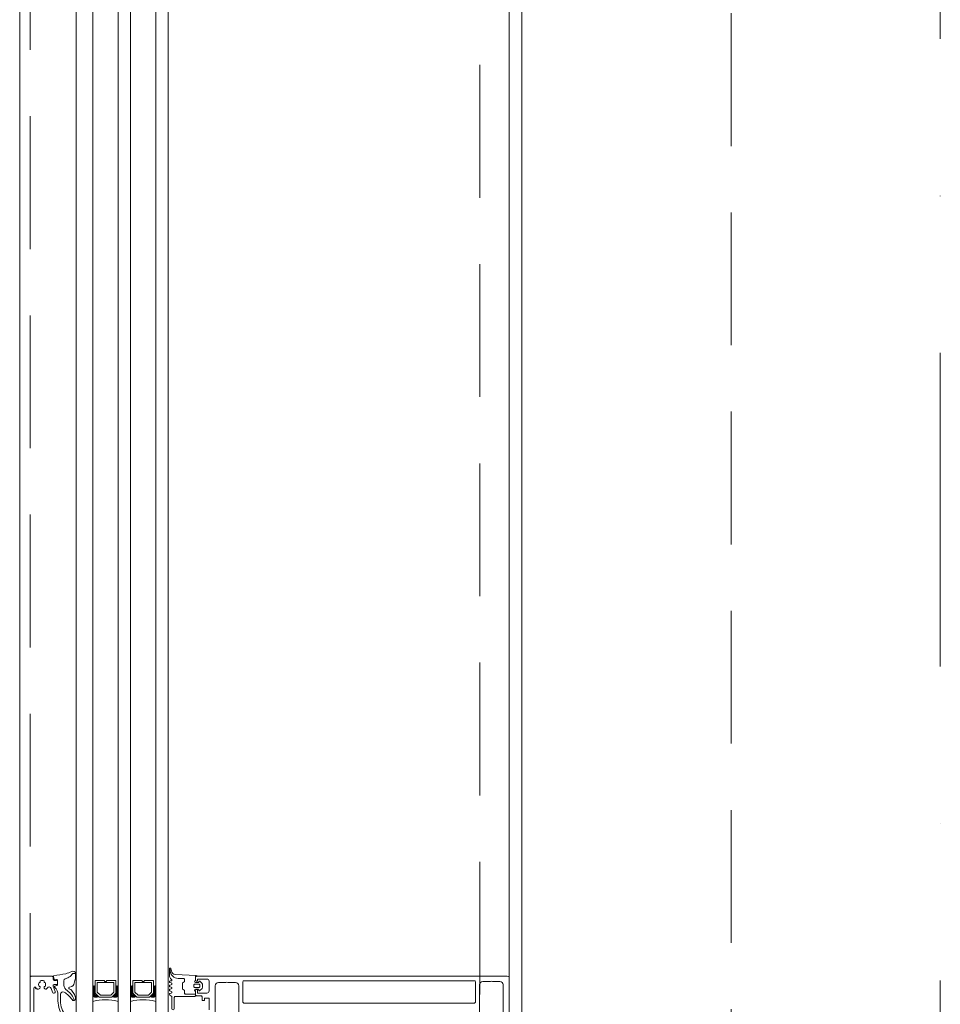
# Model space of a CAD drawing. Header units: millimetres. Extents: x 213386 to 459888, y 74252 to 208052.
# Tile 103 of 256: x 373037 to 373477, y 162376 to 162847. Entities that reach past the tile are written whole.
import ezdxf

# ---------------------------------------------------------------- set-up
doc = ezdxf.new("R2010")
doc.units = ezdxf.units.MM
doc.linetypes.add('CK_Čerchovaná 50', pattern=[6, 3, -1.5, 0, -1.5])
doc.linetypes.add('ČÁRKOVANÁ', pattern=[19.05, 12.7, -6.35])
doc.layers.add('FASÁDA DETAILNÍ', color=255, linetype='Continuous', lineweight=0)
doc.layers.add('TENKA', color=255, linetype='Continuous', lineweight=0)

# ---------------------------------------------------------------- blocks, each defined once
blk = doc.blocks.new('284336')
for points in [[(-0.7, -9.6), (-10, -9.6, 0.414511), (-10.51, -10.11), (-10.51, -15.51, -1), (-11.69, -15.51), (-11.69, -9.6), (-12.69, -8.95, -0.668884), (-12.6, -8.23), (-11.99, -8.01, 0.766384), (-11.99, -7.21), (-12.6, -6.99, -0.76831), (-12.6, -6.23), (-11.99, -6.01, 0.766384), (-11.99, -5.21), (-12.6, -4.99, -0.76831), (-12.6, -4.23), (-11.99, -4.01, 0.766384), (-11.99, -3.21), (-12.6, -2.99, -0.877523), (-12.5, -2.22), (-12.1, -2.22, 0.698129), (-11.83, -1.5, -0.220231), (-12.89, 0.78), (-12.89, 3.45, -0.157143), (-12.82, 3.68), (-12.69, 3.42, -0.067482), (-12.48, 2.53, 0.393136), (-8.66, -1.02), (-6.1, -1.02, -0.414214), (-5.61, -1.51), (-5.61, -2.22, -0.267949), (-5.85, -2.65), (-6.35, -2.93, 0.267949), (-6.61, -3.38), (-6.61, -5.84, 0.267949), (-6.35, -6.29), (-5.85, -6.57, -0.267949), (-5.61, -7), (-5.61, -8.11, 0.414215), (-5.1, -8.62), (-0.41, -8.62), (-0.41, -9.31, -0.414212), (-0.7, -9.6)], [(-0.41, 0), (-0.41, -2, 0.990243), (-0.4, -3.02), (0.9, -3.02, 0.414214), (1.21, -2.71), (1.21, -2.61, -0.668123), (1.71, -2.4), (2.75, -3.45, -0.199004), (2.89, -3.79), (2.89, -5.43, -0.199038), (2.75, -5.77), (1.71, -6.82, -0.668191), (1.21, -6.61), (1.21, -6.51, 0.414214), (0.9, -6.2), (-0.4, -6.2, 0.990269), (-0.41, -7.22), (-0.41, -8.6), (-5.1, -8.6, -0.414215), (-5.59, -8.11), (-5.59, -7, 0.267949), (-5.84, -6.56), (-6.34, -6.27, -0.267949), (-6.59, -5.84), (-6.59, -3.38, -0.267949), (-6.34, -2.95), (-5.84, -2.66, 0.267949), (-5.59, -2.22), (-5.59, -1.51, 0.414214), (-6.1, -1), (-8.66, -1, -0.393156), (-12.46, 2.53, 0.067572), (-12.67, 3.43), (-12.8, 3.7, -0.637545), (-12.12, 3.53), (-11.92, 2.53, 0.344315), (-10.06, 0.91), (0, 0.38, -0.406913), (0.39, 0), (-0.41, 0)], [(1.7, -4.31, 0.414235), (1.2, -3.81), (-0.7, -3.81, 0.414214), (-1.2, -4.31), (-1.2, -4.91, 0.414214), (-0.7, -5.41), (1.2, -5.41, 0.414235), (1.7, -4.91), (1.7, -4.31)]]:
    blk.add_lwpolyline(points, format="xyb", close=True)
blk = doc.blocks.new('433270')
blk.add_lwpolyline([(1, 0, 0.414364), (0, -1), (0, -1.4, 0.255924), (0.23, -1.83, -0.547723), (0.23, -3.17, 0.255924), (0, -3.6), (0, -14.6, 0.414214), (0.3, -14.9), (1.2, -14.9, 0.414214), (1.7, -14.4), (1.7, -10.3, -0.414214), (2, -10), (6, -10, 0.414248), (7, -9), (7, -7.7, 0.414179), (6.5, -7.2), (5.7, -7.2, 0.414232), (5.4, -7.5), (5.4, -8.2, -0.414198), (5.1, -8.5), (2.8, -8.5, -0.414204), (1.8, -7.5), (1.8, -4.49, -0.147432), (1.97, -3.94, 0.147461), (2.4, -2.5), (2.4, -2.3, -0.414214), (2.9, -1.8), (21.87, -1.8, -0.668178), (22.22, -2.65), (22.16, -2.72, 1), (21.59, -3.29), (21.52, -3.35, 0.198912), (21.38, -3.71), (21.38, -4.05, 0.414214), (22.08, -4.75), (22.38, -4.75, 0.576988), (22.64, -4.3, -0.311246), (24.56, -4.3, 0.576988), (24.82, -4.75), (25.3, -4.75, -0.260065), (25.3, -6.65), (24.82, -6.65, 0.576988), (24.56, -7.1, -0.311246), (22.64, -7.1, 0.576988), (22.38, -6.65), (22.08, -6.65, 0.414214), (21.38, -7.35), (21.38, -7.61, 0.267949), (21.63, -8.04), (21.89, -8.2, -0.637047), (21.73, -10), (19.83, -10.7, 0.315299), (19.5, -11.17), (19.5, -11.49, 0.520567), (20.17, -11.96), (22.83, -10.99, -0.520567), (23.5, -11.46), (23.5, -12.5, 0.414062), (24, -13), (25, -13, 0.414186), (25.5, -12.5), (25.5, -11.5, -0.414182), (26, -11), (27, -11, 0.414214), (27.5, -10.5), (27.5, -0.5, 0.414214), (27, 0), (1, 0)], format="xyb", close=True)
blk = doc.blocks.new('284325')
for points in [[(0.84, -5.23, -0.560316), (0.94, -4.73), (1.94, -4.36, 0.3153), (2.14, -4.08), (2.14, -1.89, 0.451558), (1.8, -1.59), (0.9, -1.7, -0.399586), (0.57, -1.46), (0.3, -0.07, -0.415977), (0.53, 0.29, 0.024107), (6.15, 1.24, 0.076636), (8.99, 2.34, -0.577615), (10.79, 1.3), (10.02, 1.37, 0.283171), (9.08, 0.9, -0.168429), (7.07, -0.74), (5.9, -1.16, 0.315302), (5.24, -2.1), (5.24, -4.21, 0.269719), (6.76, -6.82, -0.194797), (10.18, -11.53, -0.342663), (9.17, -11.17, 0.119207), (5.43, -7.59, 0.578571), (3.63, -8.62), (3.63, -11.77, 0.176415), (6.16, -18.72, -1), (5.24, -19.49, -0.176415), (2.43, -11.77), (2.43, -8.89, 0.208286), (0.84, -5.23)], [(8.95, -6.65), (10.32, -8.78, -0.134555), (10.79, -10.63, -0.339795), (10.19, -11.53, 0.194788), (6.76, -6.81, -0.269736), (5.25, -4.21), (5.25, -2.1, -0.315302), (5.9, -1.17), (7.07, -0.74, 0.168429), (9.09, 0.89, -0.283167), (10.01, 1.36), (10.79, 1.29), (10.79, -0.74, -0.070852), (10.71, -1.3), (9.95, -3.93, -0.241839), (9.08, -4.83), (7.93, -5.22, 0.836024), (8.08, -6.19), (8.11, -6.19, -0.255349), (8.95, -6.65)]]:
    blk.add_lwpolyline(points, format="xyb", close=True)

msp = doc.modelspace()

# ---------------------------------------------------------------- linework, layer by layer
at = {"layer": 'FASÁDA DETAILNÍ'}
for p, q in [((373036.638, 145492.154), (373036.638, 169172.154)), ((373063.638, 145492.154), (373063.638, 169172.154)), ((373063.638, 155177.655), (373063.638, 169172.154)), ((373071.638, 169172.154), (373071.638, 145492.154)), ((373071.638, 169172.154), (373071.638, 155177.655)), ((373083.638, 145492.154), (373083.638, 169172.154)), ((373083.638, 155177.655), (373083.638, 169172.154)), ((373089.638, 169172.154), (373089.638, 145492.154)), ((373089.638, 169172.154), (373089.638, 155177.655)), ((373101.638, 145492.154), (373101.638, 169172.154)), ((373101.638, 155177.655), (373101.638, 169172.154)), ((373107.638, 169172.154), (373107.638, 145492.154)), ((373107.638, 169172.154), (373107.638, 155177.655)), ((373276.638, 145732.154), (373276.638, 168932.154)), ((373063.638, 162377.655), (373063.638, 164286.654)), ((373071.638, 164286.654), (373071.638, 162377.655)), ((373083.638, 162377.655), (373083.638, 164286.654)), ((373089.638, 164286.654), (373089.638, 162377.655)), ((373101.638, 162377.655), (373101.638, 164286.654)), ((373107.638, 164286.654), (373107.638, 162377.655)), ((373270.638, 164288.404), (373270.638, 162388.654))]:
    msp.add_line(p, q, dxfattribs=at)
at = {"layer": 'FASÁDA DETAILNÍ', "linetype": 'ČÁRKOVANÁ', "ltscale": 5}
for p, q in [((373041.638, 145497.154), (373041.638, 169167.154)), ((373256.638, 145712.154), (373256.638, 168952.154)), ((373376.638, 145832.154), (373376.638, 168832.154))]:
    msp.add_line(p, q, dxfattribs=at)
at = {"layer": 'FASÁDA DETAILNÍ'}
for points in [[(373082.638, 162387.655), (373082.638, 162381.655), (373080.638, 162379.655), (373074.638, 162379.655), (373072.638, 162381.655), (373072.638, 162387.655), (373077.138, 162387.655), (373077.138, 162387.155), (373078.138, 162387.155), (373078.138, 162387.655)], [(373100.638, 162387.655), (373100.638, 162381.655), (373098.638, 162379.655), (373092.638, 162379.655), (373090.638, 162381.655), (373090.638, 162387.655), (373095.138, 162387.655), (373095.138, 162387.155), (373096.138, 162387.155), (373096.138, 162387.655)], [(373073.638, 162386.655), (373081.638, 162386.655), (373081.638, 162382.069), (373080.224, 162380.655), (373075.191, 162380.655), (373073.638, 162382.069)], [(373091.638, 162386.655), (373099.638, 162386.655), (373099.638, 162382.069), (373098.224, 162380.655), (373093.191, 162380.655), (373091.638, 162382.069)]]:
    msp.add_lwpolyline(points, close=True, dxfattribs=at)
for points in [[(373270.638, 162363.154), (373270.638, 162388.654, 0.4142135), (373269.638, 162389.654), (373269.638, 162389.654), (373121.138, 162389.654, 0.4142136), (373120.638, 162389.154), (373120.638, 162387.854, 0.4142197), (373121.138, 162387.354), (373121.638, 162387.354), (373121.638, 162388.354), (373126.138, 162388.354, -0.4142136), (373127.138, 162387.354), (373127.138, 162382.654, -0.4142136), (373126.138, 162381.654), (373121.638, 162381.654), (373121.638, 162383.354), (373121.138, 162383.354, 0.4142012), (373120.638, 162382.854), (373120.638, 162380.854, 0.4142136), (373121.138, 162380.354), (373123.282, 162380.354, -0.4142136), (373123.782, 162379.854), (373123.782, 162378.055), (373125.033, 162378.055), (373125.033, 162379.255), (373126.838, 162379.255, -0.4142136), (373127.138, 162378.955), (373127.138, 162373.656, -0.4141667)], [(373256.438, 162366.808), (373256.438, 162385.663, -0.4142315), (373257.938, 162387.163), (373261.648, 162387.163, -0.3999851), (373262.648, 162387.163), (373266.138, 162387.163, -0.4142315), (373267.638, 162385.663), (373267.638, 162366.808, 0.1169365)], [(373130.138, 162366.798), (373130.138, 162385.163, -0.4142136), (373131.638, 162386.663), (373135.139, 162386.663, -0.3999851), (373136.139, 162386.663), (373139.838, 162386.663, -0.4142136), (373141.338, 162385.163), (373141.338, 162366.798, 0.1316504)]]:
    msp.add_lwpolyline(points, format="xyb", dxfattribs=at)
msp.add_lwpolyline([(373143.838, 162387.554), (373253.938, 162387.554, -0.4142136), (373254.438, 162387.054), (373254.438, 162377.354, -0.4142136), (373253.938, 162376.854), (373143.838, 162376.854, -0.4142136), (373143.338, 162377.354), (373143.338, 162387.054, -0.4142136), (373143.838, 162387.554)], format="xyb", close=True, dxfattribs=at)
for centre, radius, start, end in [((373072.138, 162385.517), 0.596, 213.03656, 326.96344), ((373072.138, 162385.225), 0.596, 213.03656, 326.96344), ((373072.138, 162384.932), 0.596, 213.03656, 326.96344), ((373072.138, 162384.64), 0.596, 213.03656, 326.96344), ((373072.138, 162384.347), 0.596, 213.03656, 326.96344), ((373072.138, 162384.055), 0.596, 213.03656, 326.96344), ((373072.138, 162383.762), 0.596, 213.03656, 326.96344), ((373072.138, 162383.47), 0.596, 213.03656, 326.96344), ((373072.138, 162383.177), 0.596, 213.03656, 326.96344), ((373072.138, 162382.885), 0.596, 213.03656, 326.96344), ((373083.138, 162385.517), 0.596, 213.03656, 326.96344), ((373083.138, 162385.225), 0.596, 213.03656, 326.96344), ((373083.138, 162384.932), 0.596, 213.03656, 326.96344), ((373083.138, 162384.64), 0.596, 213.03656, 326.96344), ((373083.138, 162384.347), 0.596, 213.03656, 326.96344), ((373083.138, 162384.055), 0.596, 213.03656, 326.96344), ((373083.138, 162383.762), 0.596, 213.03656, 326.96344), ((373083.138, 162383.47), 0.596, 213.03656, 326.96344), ((373083.138, 162383.177), 0.596, 213.03656, 326.96344), ((373083.138, 162382.885), 0.596, 213.03656, 326.96344), ((373090.138, 162385.517), 0.596, 213.03656, 326.96344), ((373090.138, 162385.225), 0.596, 213.03656, 326.96344), ((373090.138, 162384.932), 0.596, 213.03656, 326.96344), ((373090.138, 162384.64), 0.596, 213.03656, 326.96344), ((373090.138, 162384.347), 0.596, 213.03656, 326.96344), ((373090.138, 162384.055), 0.596, 213.03656, 326.96344), ((373090.138, 162383.762), 0.596, 213.03656, 326.96344), ((373090.138, 162383.47), 0.596, 213.03656, 326.96344), ((373090.138, 162383.177), 0.596, 213.03656, 326.96344), ((373090.138, 162382.885), 0.596, 213.03656, 326.96344), ((373101.138, 162385.517), 0.596, 213.03656, 326.96344), ((373101.138, 162385.225), 0.596, 213.03656, 326.96344), ((373101.138, 162384.932), 0.596, 213.03656, 326.96344), ((373101.138, 162384.64), 0.596, 213.03656, 326.96344), ((373101.138, 162384.347), 0.596, 213.03656, 326.96344), ((373101.138, 162384.055), 0.596, 213.03656, 326.96344), ((373101.138, 162383.762), 0.596, 213.03656, 326.96344), ((373101.138, 162383.47), 0.596, 213.03656, 326.96344), ((373101.138, 162383.177), 0.596, 213.03656, 326.96344), ((373101.138, 162382.885), 0.596, 213.03656, 326.96344), ((373072.138, 162382.592), 0.596, 213.03656, 326.96344), ((373072.138, 162382.3), 0.596, 213.03656, 326.96344), ((373072.138, 162382.007), 0.596, 213.03656, 326.96344), ((373072.276, 162381.995), 0.879, 223.50356, 316.00509), ((373072.424, 162382.085), 1.263, 231.50044, 308.03437), ((373072.563, 162382.246), 1.712, 237.31435, 302.70505), ((373072.708, 162382.49), 2.248, 241.59719, 298.47266), ((373072.876, 162382.839), 2.897, 244.70485, 294.69333), ((373072.99, 162383.205), 3.546, 247.59095, 292.70618), ((373077.638, 162355.763), 22.699, 74.67278, 105.32722), ((373082.287, 162383.205), 3.546, 247.29382, 292.40905), ((373082.401, 162382.839), 2.897, 245.30667, 295.29515), ((373082.569, 162382.49), 2.248, 241.52734, 298.40281), ((373082.714, 162382.246), 1.712, 237.29495, 302.68565), ((373082.852, 162382.085), 1.263, 231.96563, 308.49956), ((373083, 162381.995), 0.879, 223.99491, 316.49644), ((373083.138, 162382.592), 0.596, 213.03656, 326.96344), ((373083.138, 162382.3), 0.596, 213.03656, 326.96344), ((373083.138, 162382.007), 0.596, 213.03656, 326.96344), ((373090.138, 162382.592), 0.596, 213.03656, 326.96344), ((373090.138, 162382.3), 0.596, 213.03656, 326.96344), ((373090.138, 162382.007), 0.596, 213.03656, 326.96344), ((373090.276, 162381.995), 0.879, 223.50356, 316.00509), ((373090.424, 162382.085), 1.263, 231.50044, 308.03437), ((373090.563, 162382.246), 1.712, 237.31435, 302.70505), ((373090.708, 162382.49), 2.248, 241.59719, 298.47266), ((373090.876, 162382.839), 2.897, 244.70485, 294.69333), ((373090.99, 162383.205), 3.546, 247.59095, 292.70618), ((373095.638, 162355.763), 22.699, 74.67278, 105.32722), ((373100.287, 162383.205), 3.546, 247.29382, 292.40905), ((373100.401, 162382.839), 2.897, 245.30667, 295.29515), ((373100.569, 162382.49), 2.248, 241.52734, 298.40281), ((373100.714, 162382.246), 1.712, 237.29495, 302.68565), ((373100.852, 162382.085), 1.263, 231.96563, 308.49956), ((373101, 162381.995), 0.879, 223.99491, 316.49644), ((373101.138, 162382.592), 0.596, 213.03656, 326.96344), ((373101.138, 162382.3), 0.596, 213.03656, 326.96344), ((373101.138, 162382.007), 0.596, 213.03656, 326.96344)]:
    msp.add_arc(centre, radius, start, end, dxfattribs=at)
at = {"layer": 'TENKA', "linetype": 'CK_Čerchovaná 50', "ltscale": 50}
msp.add_line((373476.638, 145732.154), (373476.638, 168932.154), dxfattribs=at)

# ---------------------------------------------------------------- block references
at = {"layer": 'FASÁDA DETAILNÍ'}
for name, p in [('284325', (373052.498, 162389.654)), ('284336', (373121.048, 162389.654))]:
    msp.add_blockref(name, p, dxfattribs=at)
at = {"layer": 'FASÁDA DETAILNÍ', "rotation": 90}
msp.add_blockref('433270', (373041.638, 162362.154), dxfattribs=at)

doc.saveas('drawing.dxf')
